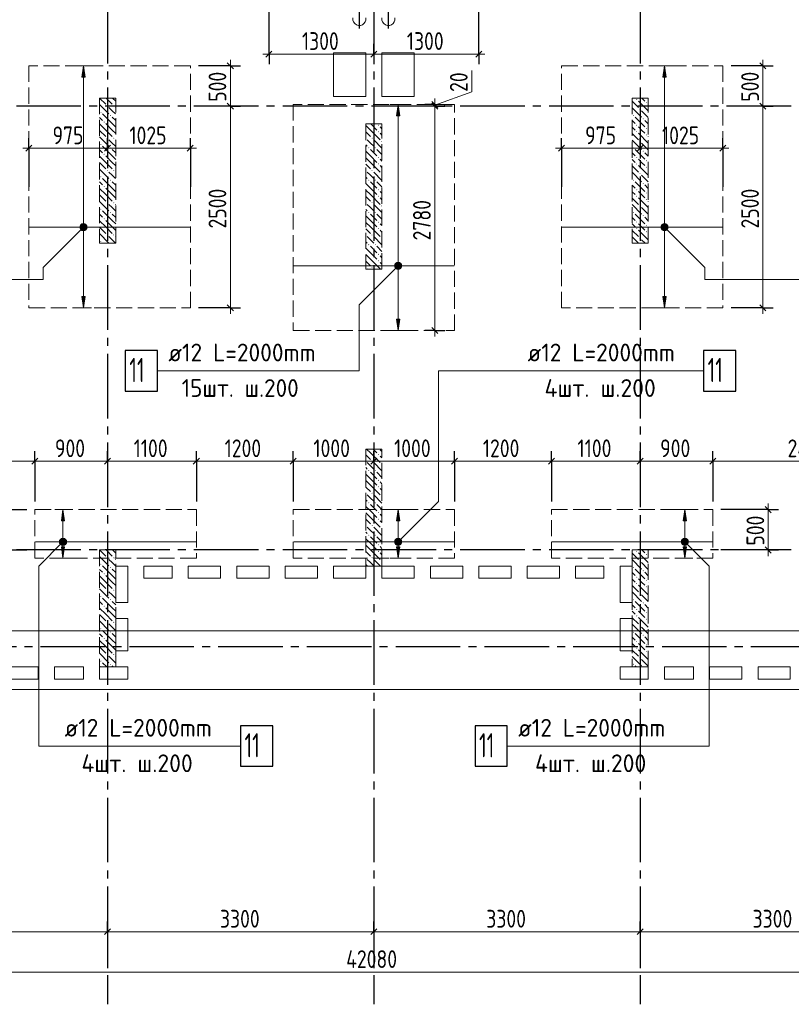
# Model space of a CAD drawing. Header units: millimetres. Extents: x 0 to 61017, y 0 to 42000.
# Tile 9 of 17: x 23850 to 33412, y 15970 to 28171. Entities that reach past the tile are written whole.
import ezdxf

# ---------------------------------------------------------------- set-up
doc = ezdxf.new("R2010")
doc.units = ezdxf.units.MM
doc.linetypes.add('______2', pattern=[270, 200, -70])
doc.linetypes.add('______5', pattern=[1100, 800, -100, 100, -100])
for name, color, linetype, lineweight in [('Standard', 7, 'Continuous', 25), ('ДОП Верх по Х', 7, 'Continuous', 25), ('ЖБ Перекрытие верхний уровень', 7, 'Continuous', 35), ('ЖБ Пилон', 7, 'Continuous', 35), ('Оси', 40, '______5', 18), ('Позиционная метка номер позиции', 7, 'Continuous', 13), ('Примечания', 7, 'Continuous', 25)]:
    doc.layers.add(name, color=color, linetype=linetype, lineweight=lineweight)
doc.styles.add('GOST 2.304-81', font='txt')
doc.styles.add('ISOCPEUR', font='txt')

msp = doc.modelspace()

# ---------------------------------------------------------------- hatches: boundary and pattern name
at = {"layer": 'ДОП Верх по Х', "linetype": 'Continuous', "lineweight": 13, "transparency": 33554687}
for points in [[(24660, 27460), (24640, 27600), (24620, 27460)], [(31860, 27460), (31840, 27600), (31820, 27460)], [(28560, 26980), (28540, 27120), (28520, 26980)], [(24608, 25619), (24672, 25619), (24659, 25632)], [(24608, 25619), (24659, 25632), (24621, 25632)], [(24621, 25632), (24659, 25632), (24640, 25638)], [(31808, 25619), (31872, 25619), (31859, 25632)], [(31808, 25619), (31859, 25632), (31821, 25632)], [(31821, 25632), (31859, 25632), (31840, 25638)], [(24602, 25600), (24677, 25600), (24672, 25619)], [(24602, 25600), (24672, 25619), (24608, 25619)], [(24608, 25581), (24677, 25600), (24602, 25600)], [(24608, 25581), (24672, 25581), (24677, 25600)], [(24621, 25568), (24672, 25581), (24608, 25581)], [(24621, 25568), (24659, 25568), (24672, 25581)], [(24659, 25568), (24621, 25568), (24640, 25563)], [(31802, 25600), (31877, 25600), (31872, 25619)], [(31802, 25600), (31872, 25619), (31808, 25619)], [(31808, 25581), (31877, 25600), (31802, 25600)], [(31808, 25581), (31872, 25581), (31877, 25600)], [(31821, 25568), (31872, 25581), (31808, 25581)], [(31821, 25568), (31859, 25568), (31872, 25581)], [(31859, 25568), (31821, 25568), (31840, 25563)], [(28502, 25120), (28577, 25120), (28572, 25139)], [(28502, 25120), (28572, 25139), (28508, 25139)], [(28508, 25139), (28572, 25139), (28559, 25152)], [(28508, 25139), (28559, 25152), (28521, 25152)], [(28521, 25152), (28559, 25152), (28540, 25157)], [(28508, 25101), (28577, 25120), (28502, 25120)], [(28508, 25101), (28572, 25101), (28577, 25120)], [(28521, 25088), (28572, 25101), (28508, 25101)], [(28521, 25088), (28559, 25088), (28572, 25101)], [(28559, 25088), (28521, 25088), (28540, 25082)], [(24407, 21960), (24387, 22100), (24367, 21960)], [(28560, 21960), (28540, 22100), (28520, 21960)], [(32113, 21960), (32093, 22100), (32073, 21960)], [(24349, 21700), (24424, 21700), (24419, 21719)], [(24349, 21700), (24419, 21719), (24354, 21719)], [(24354, 21719), (24419, 21719), (24405, 21732)], [(24354, 21719), (24405, 21732), (24368, 21732)], [(24368, 21732), (24405, 21732), (24387, 21738)], [(28502, 21700), (28577, 21700), (28572, 21719)], [(28502, 21700), (28572, 21719), (28508, 21719)], [(28508, 21719), (28572, 21719), (28559, 21732)], [(28508, 21719), (28559, 21732), (28521, 21732)], [(28521, 21732), (28559, 21732), (28540, 21738)], [(32056, 21700), (32131, 21700), (32126, 21719)], [(32056, 21700), (32126, 21719), (32061, 21719)], [(32061, 21719), (32126, 21719), (32112, 21732)], [(32061, 21719), (32112, 21732), (32075, 21732)], [(32075, 21732), (32112, 21732), (32093, 21738)], [(24354, 21681), (24424, 21700), (24349, 21700)], [(24354, 21681), (24419, 21681), (24424, 21700)], [(24368, 21668), (24419, 21681), (24354, 21681)], [(24368, 21668), (24405, 21668), (24419, 21681)], [(24405, 21668), (24368, 21668), (24387, 21662)], [(28508, 21681), (28577, 21700), (28502, 21700)], [(28508, 21681), (28572, 21681), (28577, 21700)], [(28521, 21668), (28572, 21681), (28508, 21681)], [(28521, 21668), (28559, 21668), (28572, 21681)], [(28559, 21668), (28521, 21668), (28540, 21662)], [(32061, 21681), (32131, 21700), (32056, 21700)], [(32061, 21681), (32126, 21681), (32131, 21700)], [(32075, 21668), (32126, 21681), (32061, 21681)], [(32075, 21668), (32112, 21668), (32126, 21681)], [(32112, 21668), (32075, 21668), (32093, 21662)]]:
    msp.add_hatch(color=7, dxfattribs=at).paths.add_polyline_path(points)
for points in [[(24660, 24740), (24640, 24600), (24620, 24740)], [(31860, 24740), (31840, 24600), (31820, 24740)], [(28560, 24460), (28540, 24320), (28520, 24460)], [(24407, 21640), (24387, 21500), (24367, 21640)], [(28560, 21640), (28540, 21500), (28520, 21640)], [(32113, 21640), (32093, 21500), (32073, 21640)]]:
    msp.add_hatch(color=7, dxfattribs=at).paths.add_polyline_path(points, flags=16)
at = {"layer": 'ЖБ Пилон', "linetype": 'Continuous', "lineweight": 18, "transparency": 33554687}
for points in [[(24930, 27103), (24937, 27110), (24943, 27103), (24937, 27097)], [(25010, 27103), (25017, 27110), (25023, 27103), (25017, 27097)], [(31490, 27183), (31497, 27190), (31503, 27183), (31497, 27177)], [(31610, 27143), (31617, 27150), (31623, 27143), (31617, 27137)], [(24850, 27023), (24857, 27030), (24863, 27023), (24857, 27017)], [(24970, 26983), (24977, 26990), (24983, 26983), (24977, 26977)], [(31450, 26983), (31457, 26990), (31463, 26983), (31457, 26977)], [(31530, 27063), (31537, 27070), (31543, 27063), (31537, 27057)], [(24890, 26903), (24897, 26910), (24903, 26903), (24897, 26897)], [(28290, 26863), (28297, 26870), (28303, 26863), (28297, 26857)], [(31490, 26863), (31497, 26870), (31503, 26863), (31497, 26857)], [(31570, 26943), (31577, 26950), (31583, 26943), (31577, 26937)], [(28290, 26783), (28297, 26790), (28303, 26783), (28297, 26777)], [(31490, 26783), (31497, 26790), (31503, 26783), (31497, 26777)], [(31610, 26823), (31617, 26830), (31623, 26823), (31617, 26817)], [(31610, 26743), (31617, 26750), (31623, 26743), (31617, 26737)], [(24850, 26623), (24857, 26630), (24863, 26623), (24857, 26617)], [(24930, 26703), (24937, 26710), (24943, 26703), (24937, 26697)], [(25010, 26703), (25017, 26710), (25023, 26703), (25017, 26697)], [(28140, 26707), (28143, 26703), (28140, 26700)], [(28210, 26703), (28217, 26710), (28223, 26703), (28217, 26697)], [(28330, 26663), (28337, 26670), (28340, 26667), (28340, 26660), (28337, 26657)], [(31530, 26663), (31537, 26670), (31543, 26663), (31537, 26657)], [(24890, 26503), (24897, 26510), (24903, 26503), (24897, 26497)], [(24970, 26583), (24977, 26590), (24983, 26583), (24977, 26577)], [(28170, 26583), (28177, 26590), (28183, 26583), (28177, 26577)], [(28250, 26583), (28257, 26590), (28263, 26583), (28257, 26577)], [(31450, 26583), (31457, 26590), (31463, 26583), (31457, 26577)], [(31570, 26543), (31577, 26550), (31583, 26543), (31577, 26537)], [(28290, 26463), (28297, 26470), (28303, 26463), (28297, 26457)], [(28290, 26383), (28297, 26390), (28303, 26383), (28297, 26377)], [(31490, 26463), (31497, 26470), (31503, 26463), (31497, 26457)], [(31490, 26383), (31497, 26390), (31503, 26383), (31497, 26377)], [(31610, 26423), (31617, 26430), (31623, 26423), (31617, 26417)], [(24930, 26303), (24937, 26310), (24943, 26303), (24937, 26297)], [(25010, 26303), (25017, 26310), (25023, 26303), (25017, 26297)], [(28140, 26307), (28143, 26303), (28140, 26300)], [(28210, 26303), (28217, 26310), (28223, 26303), (28217, 26297)], [(28330, 26263), (28337, 26270), (28340, 26267), (28340, 26260), (28337, 26257)], [(31530, 26263), (31537, 26270), (31543, 26263), (31537, 26257)], [(31610, 26343), (31617, 26350), (31623, 26343), (31617, 26337)], [(24850, 26223), (24857, 26230), (24863, 26223), (24857, 26217)], [(24970, 26183), (24977, 26190), (24983, 26183), (24977, 26177)], [(28170, 26183), (28177, 26190), (28183, 26183), (28177, 26177)], [(28250, 26183), (28257, 26190), (28263, 26183), (28257, 26177)], [(31450, 26183), (31457, 26190), (31463, 26183), (31457, 26177)], [(31570, 26143), (31577, 26150), (31583, 26143), (31577, 26137)], [(24890, 26103), (24897, 26110), (24903, 26103), (24897, 26097)], [(28290, 26063), (28297, 26070), (28303, 26063), (28297, 26057)], [(28290, 25983), (28297, 25990), (28303, 25983), (28297, 25977)], [(31490, 26063), (31497, 26070), (31503, 26063), (31497, 26057)], [(31490, 25983), (31497, 25990), (31503, 25983), (31497, 25977)], [(31610, 26023), (31617, 26030), (31623, 26023), (31617, 26017)], [(24930, 25903), (24937, 25910), (24943, 25903), (24937, 25897)], [(25010, 25903), (25017, 25910), (25023, 25903), (25017, 25897)], [(28140, 25907), (28143, 25903), (28140, 25900)], [(28210, 25903), (28217, 25910), (28223, 25903), (28217, 25897)], [(28330, 25863), (28337, 25870), (28340, 25867), (28340, 25860), (28337, 25857)], [(31530, 25863), (31537, 25870), (31543, 25863), (31537, 25857)], [(31610, 25943), (31617, 25950), (31623, 25943), (31617, 25937)], [(24850, 25823), (24857, 25830), (24863, 25823), (24857, 25817)], [(24970, 25783), (24977, 25790), (24983, 25783), (24977, 25777)], [(28170, 25783), (28177, 25790), (28183, 25783), (28177, 25777)], [(28250, 25783), (28257, 25790), (28263, 25783), (28257, 25777)], [(31450, 25783), (31457, 25790), (31463, 25783), (31457, 25777)], [(31570, 25743), (31577, 25750), (31583, 25743), (31577, 25737)], [(24890, 25703), (24897, 25710), (24903, 25703), (24897, 25697)], [(28290, 25663), (28297, 25670), (28303, 25663), (28297, 25657)], [(31490, 25663), (31497, 25670), (31503, 25663), (31497, 25657)], [(31610, 25623), (31617, 25630), (31623, 25623), (31617, 25617)], [(24930, 25503), (24937, 25510), (24943, 25503), (24937, 25497)], [(25010, 25503), (25017, 25510), (25023, 25503), (25017, 25497)], [(28140, 25507), (28143, 25503), (28140, 25500)], [(28210, 25503), (28217, 25510), (28223, 25503), (28217, 25497)], [(28290, 25583), (28297, 25590), (28303, 25583), (28297, 25577)], [(31490, 25583), (31497, 25590), (31503, 25583), (31497, 25577)], [(31610, 25543), (31617, 25550), (31623, 25543), (31617, 25537)], [(24850, 25423), (24857, 25430), (24863, 25423), (24857, 25417)], [(28170, 25383), (28177, 25390), (28183, 25383), (28177, 25377)], [(28250, 25383), (28257, 25390), (28263, 25383), (28257, 25377)], [(28330, 25463), (28337, 25470), (28340, 25467), (28340, 25460), (28337, 25457)], [(31530, 25463), (31537, 25470), (31543, 25463), (31537, 25457)], [(28290, 25263), (28297, 25270), (28303, 25263), (28297, 25257)], [(28290, 25183), (28297, 25190), (28303, 25183), (28297, 25177)], [(28140, 25107), (28143, 25103), (28140, 25100)], [(28210, 25103), (28217, 25110), (28223, 25103), (28217, 25097)], [(28140, 22707), (28143, 22703), (28140, 22700)], [(28210, 22703), (28217, 22710), (28223, 22703), (28217, 22697)], [(28290, 22783), (28297, 22790), (28303, 22783), (28297, 22777)], [(28170, 22583), (28177, 22590), (28183, 22583), (28177, 22577)], [(28250, 22583), (28257, 22590), (28263, 22583), (28257, 22577)], [(28330, 22663), (28337, 22670), (28340, 22667), (28340, 22660), (28337, 22657)], [(28290, 22463), (28297, 22470), (28303, 22463), (28297, 22457)], [(28290, 22383), (28297, 22390), (28303, 22383), (28297, 22377)], [(28140, 22307), (28143, 22303), (28140, 22300)], [(28210, 22303), (28217, 22310), (28223, 22303), (28217, 22297)], [(28330, 22263), (28337, 22270), (28340, 22267), (28340, 22260), (28337, 22257)], [(28170, 22183), (28177, 22190), (28183, 22183), (28177, 22177)], [(28250, 22183), (28257, 22190), (28263, 22183), (28257, 22177)], [(28290, 22063), (28297, 22070), (28303, 22063), (28297, 22057)], [(28290, 21983), (28297, 21990), (28303, 21983), (28297, 21977)], [(28140, 21907), (28143, 21903), (28140, 21900)], [(28210, 21903), (28217, 21910), (28223, 21903), (28217, 21897)], [(28330, 21863), (28337, 21870), (28340, 21867), (28340, 21860), (28337, 21857)], [(28170, 21783), (28177, 21790), (28183, 21783), (28177, 21777)], [(28250, 21783), (28257, 21790), (28263, 21783), (28257, 21777)], [(28290, 21663), (28297, 21670), (28303, 21663), (28297, 21657)], [(24930, 21503), (24937, 21510), (24943, 21503), (24937, 21497)], [(25010, 21503), (25017, 21510), (25023, 21503), (25017, 21497)], [(28140, 21507), (28143, 21503), (28140, 21500)], [(28210, 21503), (28217, 21510), (28223, 21503), (28217, 21497)], [(28290, 21583), (28297, 21590), (28303, 21583), (28297, 21577)], [(31490, 21583), (31497, 21590), (31503, 21583), (31497, 21577)], [(31610, 21543), (31617, 21550), (31623, 21543), (31617, 21537)], [(24850, 21423), (24857, 21430), (24863, 21423), (24857, 21417)], [(24970, 21383), (24977, 21390), (24983, 21383), (24977, 21377)], [(28330, 21463), (28337, 21470), (28340, 21467), (28340, 21460), (28337, 21457)], [(31450, 21383), (31457, 21390), (31463, 21383), (31457, 21377)], [(31530, 21463), (31537, 21470), (31543, 21463), (31537, 21457)], [(24890, 21303), (24897, 21310), (24903, 21303), (24897, 21297)], [(31490, 21263), (31497, 21270), (31503, 21263), (31497, 21257)], [(31570, 21343), (31577, 21350), (31583, 21343), (31577, 21337)], [(24930, 21103), (24937, 21110), (24943, 21103), (24937, 21097)], [(25010, 21103), (25017, 21110), (25023, 21103), (25017, 21097)], [(31490, 21183), (31497, 21190), (31503, 21183), (31497, 21177)], [(31610, 21223), (31617, 21230), (31623, 21223), (31617, 21217)], [(31610, 21143), (31617, 21150), (31623, 21143), (31617, 21137)], [(24850, 21023), (24857, 21030), (24863, 21023), (24857, 21017)], [(24970, 20983), (24977, 20990), (24983, 20983), (24977, 20977)], [(31450, 20983), (31457, 20990), (31463, 20983), (31457, 20977)], [(31530, 21063), (31537, 21070), (31543, 21063), (31537, 21057)], [(24890, 20903), (24897, 20910), (24903, 20903), (24897, 20897)], [(31490, 20863), (31497, 20870), (31503, 20863), (31497, 20857)], [(31570, 20943), (31577, 20950), (31583, 20943), (31577, 20937)], [(31490, 20783), (31497, 20790), (31503, 20783), (31497, 20777)], [(31610, 20823), (31617, 20830), (31623, 20823), (31617, 20817)], [(31610, 20743), (31617, 20750), (31623, 20743), (31617, 20737)], [(24850, 20623), (24857, 20630), (24863, 20623), (24857, 20617)], [(24930, 20703), (24937, 20710), (24943, 20703), (24937, 20697)], [(25010, 20703), (25017, 20710), (25023, 20703), (25017, 20697)], [(31530, 20663), (31537, 20670), (31543, 20663), (31537, 20657)], [(24890, 20503), (24897, 20510), (24903, 20503), (24897, 20497)], [(24970, 20583), (24977, 20590), (24983, 20583), (24977, 20577)], [(31450, 20583), (31457, 20590), (31463, 20583), (31457, 20577)], [(31570, 20543), (31577, 20550), (31583, 20543), (31577, 20537)], [(31490, 20463), (31497, 20470), (31503, 20463), (31497, 20457)], [(31490, 20383), (31497, 20390), (31503, 20383), (31497, 20377)], [(31610, 20423), (31617, 20430), (31623, 20423), (31617, 20417)], [(24930, 20303), (24937, 20310), (24943, 20303), (24937, 20297)], [(25010, 20303), (25017, 20310), (25023, 20303), (25017, 20297)], [(31530, 20263), (31537, 20270), (31543, 20263), (31537, 20257)], [(31610, 20343), (31617, 20350), (31623, 20343), (31617, 20337)], [(24850, 20223), (24857, 20230), (24863, 20223), (24857, 20217)], [(24970, 20183), (24977, 20190), (24983, 20183), (24977, 20177)], [(31450, 20183), (31457, 20190), (31463, 20183), (31457, 20177)]]:
    msp.add_hatch(color=7, dxfattribs=at).paths.add_polyline_path(points, flags=16)
at = {"layer": 'Позиционная метка номер позиции', "linetype": 'Continuous', "lineweight": 13, "transparency": 33554687}
for points in [[(24672, 25568), (24608, 25632), (24597, 25611)], [(24683, 25589), (24629, 25643), (24608, 25632)], [(24683, 25589), (24608, 25632), (24672, 25568)], [(24683, 25611), (24651, 25643), (24629, 25643)], [(24683, 25611), (24629, 25643), (24683, 25589)], [(24651, 25643), (24683, 25611), (24672, 25632)], [(31797, 25611), (31829, 25643), (31808, 25632)], [(31829, 25643), (31797, 25611), (31797, 25589)], [(31829, 25643), (31797, 25589), (31851, 25643)], [(31851, 25643), (31797, 25589), (31808, 25568)], [(31851, 25643), (31808, 25568), (31872, 25632)], [(31872, 25632), (31808, 25568), (31829, 25557)], [(31872, 25632), (31829, 25557), (31883, 25611)], [(24672, 25568), (24597, 25611), (24651, 25557)], [(24651, 25557), (24597, 25611), (24597, 25589)], [(24651, 25557), (24597, 25589), (24629, 25557)], [(24629, 25557), (24597, 25589), (24608, 25568)], [(31883, 25611), (31829, 25557), (31851, 25557)], [(31883, 25611), (31851, 25557), (31883, 25589)], [(31883, 25589), (31851, 25557), (31872, 25568)], [(28572, 25088), (28508, 25152), (28497, 25131)], [(28583, 25108), (28529, 25163), (28508, 25152)], [(28583, 25108), (28508, 25152), (28572, 25088)], [(28583, 25131), (28551, 25163), (28529, 25163)], [(28583, 25131), (28529, 25163), (28583, 25108)], [(28551, 25163), (28583, 25131), (28572, 25152)], [(28572, 25088), (28497, 25131), (28551, 25077)], [(28551, 25077), (28497, 25131), (28497, 25108)], [(28551, 25077), (28497, 25108), (28529, 25077)], [(28529, 25077), (28497, 25108), (28508, 25088)], [(24418, 21668), (24355, 21732), (24343, 21711)], [(24430, 21689), (24375, 21743), (24355, 21732)], [(24430, 21689), (24355, 21732), (24418, 21668)], [(24430, 21711), (24398, 21743), (24375, 21743)], [(24430, 21711), (24375, 21743), (24430, 21689)], [(24398, 21743), (24430, 21711), (24418, 21732)], [(28497, 21711), (28572, 21668), (28508, 21732)], [(28508, 21732), (28583, 21689), (28529, 21743)], [(28508, 21732), (28572, 21668), (28583, 21689)], [(28529, 21743), (28583, 21689), (28583, 21711)], [(28529, 21743), (28583, 21711), (28551, 21743)], [(28551, 21743), (28583, 21711), (28572, 21732)], [(32050, 21711), (32082, 21743), (32062, 21732)], [(32082, 21743), (32050, 21711), (32050, 21689)], [(32082, 21743), (32050, 21689), (32105, 21743)], [(32105, 21743), (32050, 21689), (32062, 21668)], [(32105, 21743), (32062, 21668), (32125, 21732)], [(32125, 21732), (32062, 21668), (32082, 21657)], [(32125, 21732), (32082, 21657), (32137, 21711)], [(24418, 21668), (24343, 21711), (24398, 21657)], [(24398, 21657), (24343, 21711), (24343, 21689)], [(24398, 21657), (24343, 21689), (24375, 21657)], [(24375, 21657), (24343, 21689), (24355, 21668)], [(28497, 21689), (28551, 21657), (28497, 21711)], [(28497, 21711), (28551, 21657), (28572, 21668)], [(28529, 21657), (28497, 21689), (28508, 21668)], [(28497, 21689), (28529, 21657), (28551, 21657)], [(32137, 21711), (32082, 21657), (32105, 21657)], [(32137, 21711), (32105, 21657), (32137, 21689)], [(32137, 21689), (32105, 21657), (32125, 21668)]]:
    msp.add_hatch(color=7, dxfattribs=at).paths.add_polyline_path(points)

# ---------------------------------------------------------------- linework, layer by layer
at = {"layer": 'Standard', "color": 251, "linetype": 'Continuous', "lineweight": -3, "true_color": 0x656565, "transparency": 33554687}
for p, q in [((26940, 27746), (26940, 28300)), ((29540, 27746), (29540, 28300)), ((26940, 27746), (26940, 27871)), ((28240, 27746), (28240, 27871)), ((29540, 27746), (29540, 27871)), ((26940, 27746), (26940, 27621)), ((28240, 27746), (28240, 27621)), ((28240, 27746), (28240, 27746)), ((29540, 27746), (29540, 27621)), ((26461, 27600), (26065, 27600)), ((26461, 27600), (26336, 27600)), ((26461, 27600), (26586, 27600)), ((33061, 27600), (32665, 27600)), ((33061, 27600), (32936, 27600)), ((33061, 27600), (33186, 27600)), ((26461, 27100), (26336, 27100)), ((26461, 27100), (26586, 27100)), ((26461, 27100), (26461, 27100)), ((28995, 27120), (28870, 27120)), ((28995, 27100), (28870, 27100)), ((28995, 27120), (29120, 27120)), ((28995, 27100), (29120, 27100)), ((33061, 27100), (32936, 27100)), ((33061, 27100), (33186, 27100)), ((33061, 27100), (33061, 27100)), ((23965, 26578), (23965, 26703)), ((24940, 26578), (24940, 26703)), ((25965, 26578), (25965, 26703)), ((30565, 26578), (30565, 26703)), ((31540, 26578), (31540, 26703)), ((32565, 26578), (32565, 26703)), ((23965, 26578), (23965, 26453)), ((23965, 26578), (23965, 26100)), ((24940, 26578), (24940, 26453)), ((24940, 26578), (24940, 26578)), ((25965, 26578), (25965, 26453)), ((25965, 26578), (25965, 26100)), ((30565, 26578), (30565, 26453)), ((30565, 26578), (30565, 26100)), ((31540, 26578), (31540, 26453)), ((31540, 26578), (31540, 26578)), ((32565, 26578), (32565, 26453)), ((32565, 26578), (32565, 26100)), ((26461, 24600), (26065, 24600)), ((26461, 24600), (26336, 24600)), ((26461, 24600), (26586, 24600)), ((33061, 24600), (32665, 24600)), ((33061, 24600), (32936, 24600)), ((33061, 24600), (33186, 24600)), ((28995, 24320), (28870, 24320)), ((28995, 24320), (29120, 24320)), ((24040, 22700), (24040, 22825)), ((24940, 22700), (24940, 22825)), ((26040, 22700), (26040, 22825)), ((27240, 22700), (27240, 22825)), ((28240, 22700), (28240, 22825)), ((29240, 22700), (29240, 22825)), ((30440, 22700), (30440, 22825)), ((31540, 22700), (31540, 22825)), ((32440, 22700), (32440, 22825)), ((24040, 22700), (24040, 22575)), ((24040, 22700), (24040, 22200)), ((24940, 22700), (24940, 22575)), ((24940, 22700), (24940, 22700)), ((26040, 22700), (26040, 22575)), ((26040, 22700), (26040, 22200)), ((27240, 22700), (27240, 22575)), ((27240, 22700), (27240, 22200)), ((28240, 22700), (28240, 22575)), ((28240, 22700), (28240, 22700)), ((29240, 22700), (29240, 22575)), ((29240, 22700), (29240, 22200)), ((30440, 22700), (30440, 22575)), ((30440, 22700), (30440, 22200)), ((31540, 22700), (31540, 22575)), ((31540, 22700), (31540, 22700)), ((32440, 22700), (32440, 22575)), ((32440, 22700), (32440, 22200)), ((23680, 22100), (23940, 22100)), ((33127, 22100), (32540, 22100)), ((33127, 22100), (33002, 22100)), ((33127, 22100), (33252, 22100)), ((23680, 21600), (23940, 21600)), ((33127, 21600), (32540, 21600)), ((33127, 21600), (33002, 21600)), ((33127, 21600), (33252, 21600)), ((24940, 16870), (24940, 16995)), ((28240, 16870), (28240, 16995)), ((31540, 16870), (31540, 16995)), ((24940, 16870), (24940, 16745)), ((24940, 16870), (24940, 16418)), ((28240, 16870), (28240, 16745)), ((28240, 16870), (28240, 16418)), ((31540, 16870), (31540, 16745)), ((31540, 16870), (31540, 16418))]:
    msp.add_line(p, q, dxfattribs=at)
at = {"layer": 'Standard', "color": 8, "linetype": '______5', "lineweight": -3, "transparency": 33554687}
for p, q in [((28060, 28060), (28060, 28300)), ((28420, 28060), (28420, 28300))]:
    msp.add_line(p, q, dxfattribs=at)
at = {"layer": 'Standard', "color": 7, "linetype": 'Continuous', "lineweight": 13, "transparency": 33554687}
for p, q in [((26940, 27746), (26865, 27746)), ((26940, 27746), (28240, 27746)), ((28240, 27746), (29540, 27746)), ((29540, 27746), (29615, 27746)), ((26461, 27600), (26461, 27675)), ((26461, 27600), (26461, 27100)), ((33061, 27600), (33061, 27675)), ((33061, 27600), (33061, 27100)), ((29452, 27276), (29452, 27542)), ((28995, 27110), (29452, 27276)), ((28995, 27120), (28995, 27195)), ((28995, 27120), (28995, 27100)), ((23965, 26578), (23890, 26578)), ((23965, 26578), (24940, 26578)), ((24940, 26578), (25965, 26578)), ((25965, 26578), (26040, 26578)), ((30565, 26578), (30490, 26578)), ((30565, 26578), (31540, 26578)), ((31540, 26578), (32565, 26578)), ((32565, 26578), (32640, 26578)), ((26461, 24600), (26461, 24525)), ((33061, 24600), (33061, 24525)), ((28995, 24320), (28995, 24245)), ((21640, 22700), (24040, 22700)), ((24040, 22700), (24940, 22700)), ((24940, 22700), (26040, 22700)), ((26040, 22700), (27240, 22700)), ((27240, 22700), (28240, 22700)), ((28240, 22700), (29240, 22700)), ((29240, 22700), (30440, 22700)), ((30440, 22700), (31540, 22700)), ((31540, 22700), (32440, 22700)), ((32440, 22700), (34840, 22700)), ((33127, 22100), (33127, 22175)), ((33127, 22100), (33127, 21600)), ((33127, 21600), (33127, 21525)), ((21640, 16870), (24940, 16870)), ((24940, 16870), (28240, 16870)), ((28240, 16870), (31540, 16870)), ((31540, 16870), (34840, 16870)), ((49280, 16370), (7200, 16370))]:
    msp.add_line(p, q, dxfattribs=at)
at = {"layer": 'Standard', "color": 7, "linetype": 'Continuous', "lineweight": 25, "transparency": 33554687}
for p, q in [((26902, 27708), (26977, 27783)), ((28202, 27708), (28277, 27783)), ((29502, 27708), (29577, 27783)), ((26423, 27638), (26498, 27563)), ((33023, 27638), (33098, 27563)), ((26423, 27138), (26498, 27063)), ((28957, 27157), (29032, 27082)), ((28957, 27138), (29032, 27063)), ((33023, 27138), (33098, 27063)), ((23928, 26541), (24002, 26616)), ((24902, 26541), (24977, 26616)), ((25927, 26541), (26002, 26616)), ((30527, 26541), (30602, 26616)), ((31502, 26541), (31577, 26616)), ((32527, 26541), (32602, 26616)), ((26423, 24638), (26498, 24563)), ((33023, 24638), (33098, 24563)), ((28957, 24357), (29032, 24282)), ((24002, 22662), (24077, 22738)), ((24902, 22662), (24977, 22738)), ((26002, 22662), (26077, 22738)), ((27202, 22662), (27277, 22738)), ((28202, 22662), (28277, 22738)), ((29202, 22662), (29277, 22738)), ((30402, 22662), (30477, 22738)), ((31502, 22662), (31577, 22738)), ((32402, 22662), (32477, 22738)), ((33089, 22138), (33164, 22062)), ((33089, 21638), (33164, 21562)), ((24902, 16833), (24977, 16907)), ((28202, 16833), (28277, 16907)), ((31502, 16833), (31577, 16907))]:
    msp.add_line(p, q, dxfattribs=at)
at = {"layer": 'Standard', "color": 254, "linetype": 'Continuous', "lineweight": 13, "true_color": 0xc4c4ff, "transparency": 33554687}
msp.add_lwpolyline([(7031, 20600), (49449, 20600), (49449, 33300), (7031, 33300), (7031, 20600)], dxfattribs=at)
at = {"layer": 'Standard', "color": 7, "linetype": 'Continuous', "lineweight": 13, "transparency": 33554687}
for points in [[(26461, 27100), (26461, 27062), (26461, 27062), (26461, 24600)], [(28995, 27100), (28995, 25483), (28995, 25483), (28995, 24320)], [(33061, 27100), (33061, 27067), (33061, 27067), (33061, 24600)]]:
    msp.add_lwpolyline(points, dxfattribs=at)
at = {"layer": 'ДОП Верх по Х', "color": 251, "linetype": 'Continuous', "lineweight": 13, "true_color": 0x494949, "transparency": 33554687}
for p, q in [((24640, 27600), (24540, 27600)), ((24640, 27600), (24620, 27460)), ((24660, 27460), (24640, 27600)), ((24640, 27600), (24740, 27600)), ((24640, 27600), (24640, 27600)), ((31840, 27600), (31740, 27600)), ((31840, 27600), (31820, 27460)), ((31860, 27460), (31840, 27600)), ((31840, 27600), (31940, 27600)), ((31840, 27600), (31840, 27600)), ((24620, 27460), (24660, 27460)), ((24640, 25630), (24640, 27460)), ((31820, 27460), (31860, 27460)), ((31840, 25630), (31840, 27460)), ((28540, 27120), (28440, 27120)), ((28540, 27120), (28520, 26980)), ((28560, 26980), (28540, 27120)), ((28540, 27120), (28640, 27120)), ((28540, 27120), (28540, 27120)), ((28520, 26980), (28560, 26980)), ((28540, 25150), (28540, 26980)), ((24602, 25600), (24602, 25600)), ((24640, 24740), (24640, 25570)), ((24677, 25600), (24677, 25600)), ((31802, 25600), (31802, 25600)), ((31840, 24740), (31840, 25570)), ((31877, 25600), (31877, 25600)), ((28502, 25120), (28502, 25120)), ((28540, 24460), (28540, 25090)), ((28577, 25120), (28577, 25120)), ((24640, 24600), (24620, 24740)), ((24620, 24740), (24660, 24740)), ((24660, 24740), (24640, 24600)), ((31840, 24600), (31820, 24740)), ((31820, 24740), (31860, 24740)), ((31860, 24740), (31840, 24600)), ((24640, 24600), (24540, 24600)), ((24640, 24600), (24740, 24600)), ((24640, 24600), (24640, 24600)), ((31840, 24600), (31740, 24600)), ((31840, 24600), (31940, 24600)), ((31840, 24600), (31840, 24600)), ((28540, 24320), (28520, 24460)), ((28520, 24460), (28560, 24460)), ((28560, 24460), (28540, 24320)), ((28540, 24320), (28440, 24320)), ((28540, 24320), (28640, 24320)), ((28540, 24320), (28540, 24320)), ((24387, 22100), (24287, 22100)), ((24387, 22100), (24367, 21960)), ((24407, 21960), (24387, 22100)), ((24387, 22100), (24487, 22100)), ((24387, 22100), (24387, 22100)), ((28540, 22100), (28440, 22100)), ((28540, 22100), (28520, 21960)), ((28560, 21960), (28540, 22100)), ((28540, 22100), (28640, 22100)), ((28540, 22100), (28540, 22100)), ((32093, 22100), (31993, 22100)), ((32093, 22100), (32073, 21960)), ((32113, 21960), (32093, 22100)), ((32093, 22100), (32193, 22100)), ((32093, 22100), (32093, 22100)), ((24367, 21960), (24407, 21960)), ((24387, 21730), (24387, 21960)), ((28520, 21960), (28560, 21960)), ((28540, 21730), (28540, 21960)), ((32073, 21960), (32113, 21960)), ((32093, 21730), (32093, 21960)), ((24349, 21700), (24349, 21700)), ((24387, 21500), (24367, 21640)), ((24367, 21640), (24407, 21640)), ((24387, 21640), (24387, 21670)), ((24407, 21640), (24387, 21500)), ((24424, 21700), (24424, 21700)), ((28502, 21700), (28502, 21700)), ((28540, 21500), (28520, 21640)), ((28520, 21640), (28560, 21640)), ((28540, 21640), (28540, 21670)), ((28560, 21640), (28540, 21500)), ((28577, 21700), (28577, 21700)), ((32056, 21700), (32056, 21700)), ((32093, 21500), (32073, 21640)), ((32073, 21640), (32113, 21640)), ((32093, 21640), (32093, 21670)), ((32113, 21640), (32093, 21500)), ((32131, 21700), (32131, 21700)), ((24387, 21500), (24287, 21500)), ((24387, 21500), (24487, 21500)), ((24387, 21500), (24387, 21500)), ((28540, 21500), (28440, 21500)), ((28540, 21500), (28640, 21500)), ((28540, 21500), (28540, 21500)), ((32093, 21500), (31993, 21500)), ((32093, 21500), (32193, 21500)), ((32093, 21500), (32093, 21500))]:
    msp.add_line(p, q, dxfattribs=at)
at = {"layer": 'ДОП Верх по Х', "color": 7, "linetype": 'Continuous', "lineweight": 18, "transparency": 33554687}
for p, q in [((23971, 25600), (25959, 25600)), ((30571, 25600), (32559, 25600)), ((27246, 25120), (29234, 25120)), ((24046, 21700), (26034, 21700)), ((27246, 21700), (29234, 21700)), ((32434, 21700), (30446, 21700))]:
    msp.add_line(p, q, dxfattribs=at)
at = {"layer": 'ДОП Верх по Х', "color": 7, "linetype": 'Continuous', "lineweight": 13, "transparency": 33554687}
for p, q in [((25673, 23820), (27759, 23820)), ((30125, 23820), (32211, 23820)), ((24387, 19170), (26473, 19170)), ((30007, 19170), (32093, 19170))]:
    msp.add_line(p, q, dxfattribs=at)
at = {"layer": 'ДОП Верх по Х', "color": 7, "linetype": 'Continuous', "lineweight": 25, "transparency": 33554687}
for points in [[(25159, 23570), (25559, 23570), (25559, 24070), (25159, 24070), (25159, 23570)], [(32325, 23570), (32725, 23570), (32725, 24070), (32325, 24070), (32325, 23570)], [(26587, 18920), (26987, 18920), (26987, 19420), (26587, 19420), (26587, 18920)], [(29493, 18920), (29893, 18920), (29893, 19420), (29493, 19420), (29493, 18920)]]:
    msp.add_lwpolyline(points, dxfattribs=at)
at = {"layer": 'ДОП Верх по Х', "color": 251, "linetype": 'Continuous', "lineweight": 13, "true_color": 0x494949, "transparency": 33554687}
for centre in [(24640, 25600), (31840, 25600), (28540, 25120), (24387, 21700), (28540, 21700), (32093, 21700)]:
    msp.add_circle(centre, 37.5, dxfattribs=at)
at = {"layer": 'ЖБ Перекрытие верхний уровень', "color": 7, "linetype": 'Continuous', "lineweight": 18, "transparency": 33554687}
for p, q in [((27980, 28193), (27980, 28167)), ((28140, 28167), (28140, 28193)), ((28340, 28193), (28340, 28167)), ((28500, 28167), (28500, 28193)), ((27980, 28167), (27988, 28143)), ((27988, 28143), (28003, 28123)), ((28003, 28123), (28023, 28108)), ((28023, 28108), (28047, 28100)), ((28047, 28100), (28073, 28100)), ((28073, 28100), (28097, 28108)), ((28097, 28108), (28117, 28123)), ((28117, 28123), (28132, 28143)), ((28132, 28143), (28140, 28167)), ((28340, 28167), (28348, 28143)), ((28348, 28143), (28363, 28123)), ((28363, 28123), (28383, 28108)), ((28383, 28108), (28407, 28100)), ((28407, 28100), (28433, 28100)), ((28433, 28100), (28457, 28108)), ((28457, 28108), (28477, 28123)), ((28477, 28123), (28492, 28143)), ((28492, 28143), (28500, 28167)), ((28140, 27760), (27740, 27760)), ((27740, 27760), (27740, 27220)), ((28140, 27220), (28140, 27760)), ((28740, 27760), (28340, 27760)), ((28340, 27760), (28340, 27220)), ((28740, 27220), (28740, 27760)), ((27740, 27220), (28140, 27220)), ((28340, 27220), (28740, 27220)), ((25040, 20950), (25040, 21400)), ((25040, 21400), (25190, 21400)), ((25190, 21400), (25190, 20950)), ((25390, 21400), (25740, 21400)), ((25390, 21250), (25390, 21400)), ((25740, 21400), (25740, 21250)), ((25940, 21250), (25940, 21400)), ((25940, 21400), (26340, 21400)), ((26340, 21400), (26340, 21250)), ((26540, 21400), (26940, 21400)), ((26540, 21250), (26540, 21400)), ((26940, 21400), (26940, 21250)), ((27140, 21250), (27140, 21400)), ((27140, 21400), (27540, 21400)), ((27540, 21400), (27540, 21250)), ((27740, 21250), (27740, 21400)), ((27740, 21400), (28140, 21400)), ((28140, 21400), (28140, 21250)), ((28340, 21250), (28340, 21400)), ((28340, 21400), (28740, 21400)), ((28740, 21400), (28740, 21250)), ((28940, 21250), (28940, 21400)), ((28940, 21400), (29340, 21400)), ((29340, 21400), (29340, 21250)), ((29540, 21250), (29540, 21400)), ((29540, 21400), (29940, 21400)), ((29940, 21400), (29940, 21250)), ((30140, 21400), (30540, 21400)), ((30140, 21250), (30140, 21400)), ((30540, 21400), (30540, 21250)), ((30740, 21250), (30740, 21400)), ((30740, 21400), (31090, 21400)), ((31090, 21400), (31090, 21250)), ((31290, 20950), (31290, 21400)), ((31290, 21400), (31440, 21400)), ((31440, 21400), (31440, 20950)), ((25740, 21250), (25390, 21250)), ((26340, 21250), (25940, 21250)), ((26940, 21250), (26540, 21250)), ((27540, 21250), (27140, 21250)), ((28140, 21250), (27740, 21250)), ((28740, 21250), (28340, 21250)), ((29340, 21250), (28940, 21250)), ((29940, 21250), (29540, 21250)), ((30540, 21250), (30140, 21250)), ((31090, 21250), (30740, 21250)), ((25190, 20950), (25040, 20950)), ((31440, 20950), (31290, 20950)), ((25040, 20350), (25040, 20750)), ((25040, 20750), (25190, 20750)), ((25190, 20750), (25190, 20350)), ((31290, 20350), (31290, 20750)), ((31290, 20750), (31440, 20750)), ((31440, 20750), (31440, 20350)), ((25190, 20350), (25040, 20350)), ((31440, 20350), (31290, 20350)), ((23680, 20150), (24080, 20150)), ((24080, 20150), (24080, 20000)), ((24280, 20000), (24280, 20150)), ((24280, 20150), (24640, 20150)), ((24640, 20150), (24640, 20000)), ((24840, 20150), (25190, 20150)), ((24840, 20000), (24840, 20150)), ((25190, 20150), (25190, 20000)), ((31290, 20000), (31290, 20150)), ((31290, 20150), (31640, 20150)), ((31640, 20150), (31640, 20000)), ((31840, 20150), (32200, 20150)), ((31840, 20000), (31840, 20150)), ((32200, 20150), (32200, 20000)), ((32400, 20150), (32800, 20150)), ((32400, 20000), (32400, 20150)), ((32800, 20150), (32800, 20000)), ((33000, 20000), (33000, 20150)), ((33000, 20150), (33400, 20150)), ((33400, 20150), (33400, 20000)), ((24080, 20000), (23680, 20000)), ((24640, 20000), (24280, 20000)), ((25190, 20000), (24840, 20000)), ((31640, 20000), (31290, 20000)), ((32200, 20000), (31840, 20000)), ((32800, 20000), (32400, 20000)), ((33400, 20000), (33000, 20000)), ((7100, 19870), (28240, 19870)), ((28240, 19870), (49710, 19870))]:
    msp.add_line(p, q, dxfattribs=at)
at = {"layer": 'ЖБ Пилон', "color": 253, "linetype": '______2', "lineweight": 13, "true_color": 0xa0a0a0, "transparency": 33554687}
for p, q in [((24840, 27200), (24840, 25400)), ((25040, 27200), (24840, 27200)), ((25040, 25400), (25040, 27200)), ((31440, 27200), (31440, 25400)), ((31640, 27200), (31440, 27200)), ((31640, 25400), (31640, 27200)), ((28140, 26880), (28140, 25080)), ((28340, 26880), (28140, 26880)), ((28340, 25080), (28340, 26880)), ((24840, 25400), (25040, 25400)), ((31440, 25400), (31640, 25400)), ((28140, 25080), (28340, 25080)), ((28140, 22850), (28140, 21400)), ((28340, 22850), (28140, 22850)), ((28340, 21400), (28340, 22850)), ((24840, 21600), (24840, 20150)), ((25040, 21600), (24840, 21600)), ((25040, 20150), (25040, 21600)), ((31440, 21600), (31440, 20150)), ((31640, 21600), (31440, 21600)), ((31640, 20150), (31640, 21600)), ((28140, 21400), (28340, 21400)), ((24840, 20150), (25040, 20150)), ((31440, 20150), (31640, 20150))]:
    msp.add_line(p, q, dxfattribs=at)
at = {"layer": 'ЖБ Пилон', "color": 9, "linetype": 'Continuous', "lineweight": 18, "true_color": 0xc7c7c7, "transparency": 33554687}
for p, q in [((24840, 27200), (24917, 27123)), ((24840, 27120), (24957, 27003)), ((24920, 27200), (24997, 27123)), ((25000, 27200), (25040, 27160)), ((31440, 27160), (31517, 27083)), ((31517, 27163), (31637, 27043)), ((31597, 27163), (31560, 27200)), ((31637, 27123), (31640, 27120)), ((24997, 26883), (24877, 27003)), ((24997, 27043), (24957, 27083)), ((25037, 27003), (24997, 27043)), ((25037, 27083), (25040, 27080)), ((31440, 27080), (31557, 26963)), ((31557, 27043), (31640, 26960)), ((24840, 26960), (24877, 26923)), ((24917, 26803), (24840, 26880)), ((24917, 26883), (24997, 26803)), ((24997, 26963), (25040, 26920)), ((24997, 26883), (25040, 26840)), ((28140, 26860), (28197, 26803)), ((28200, 26880), (28277, 26803)), ((28340, 26820), (28317, 26843)), ((31440, 26920), (31477, 26883)), ((31477, 26963), (31597, 26843)), ((31557, 26803), (31517, 26843)), ((31640, 26880), (31597, 26923)), ((24840, 26800), (24917, 26723)), ((24917, 26803), (24997, 26723)), ((24997, 26803), (25040, 26760)), ((28140, 26780), (28197, 26723)), ((28197, 26803), (28317, 26683)), ((28317, 26763), (28340, 26740)), ((31440, 26840), (31477, 26803)), ((31440, 26760), (31517, 26683)), ((31517, 26763), (31637, 26643)), ((31597, 26763), (31557, 26803)), ((31637, 26803), (31640, 26800)), ((31637, 26723), (31640, 26720)), ((24840, 26720), (24957, 26603)), ((24997, 26483), (24877, 26603)), ((24997, 26643), (24957, 26683)), ((25037, 26603), (24997, 26643)), ((25037, 26683), (25040, 26680)), ((28140, 26620), (28157, 26603)), ((28197, 26643), (28157, 26683)), ((28237, 26603), (28197, 26643)), ((28237, 26683), (28340, 26580)), ((31440, 26680), (31557, 26563)), ((31557, 26643), (31640, 26560)), ((24840, 26560), (24877, 26523)), ((24917, 26403), (24840, 26480)), ((24917, 26483), (24997, 26403)), ((24997, 26563), (25040, 26520)), ((24997, 26483), (25040, 26440)), ((28197, 26483), (28140, 26540)), ((28197, 26563), (28277, 26483)), ((28197, 26483), (28277, 26403)), ((28277, 26563), (28340, 26500)), ((31440, 26520), (31477, 26483)), ((31477, 26563), (31597, 26443)), ((31640, 26480), (31597, 26523)), ((24840, 26400), (24917, 26323)), ((24917, 26403), (24997, 26323)), ((24997, 26403), (25040, 26360)), ((28140, 26460), (28197, 26403)), ((28140, 26380), (28197, 26323)), ((28197, 26403), (28317, 26283)), ((28340, 26420), (28317, 26443)), ((28317, 26363), (28340, 26340)), ((31440, 26440), (31477, 26403)), ((31440, 26360), (31517, 26283)), ((31557, 26403), (31517, 26443)), ((31517, 26363), (31637, 26243)), ((31597, 26363), (31557, 26403)), ((31637, 26403), (31640, 26400)), ((24840, 26320), (24957, 26203)), ((24997, 26243), (24957, 26283)), ((25037, 26203), (24997, 26243)), ((25037, 26283), (25040, 26280)), ((28197, 26243), (28157, 26283)), ((28237, 26203), (28197, 26243)), ((28237, 26283), (28340, 26180)), ((31440, 26280), (31557, 26163)), ((31557, 26243), (31640, 26160)), ((31637, 26323), (31640, 26320)), ((24840, 26160), (24877, 26123)), ((24997, 26083), (24877, 26203)), ((24997, 26163), (25040, 26120)), ((28140, 26220), (28157, 26203)), ((28197, 26083), (28140, 26140)), ((28197, 26163), (28277, 26083)), ((28277, 26163), (28340, 26100)), ((31440, 26120), (31477, 26083)), ((31477, 26163), (31597, 26043)), ((31640, 26080), (31597, 26123)), ((24917, 26003), (24840, 26080)), ((24840, 26000), (24917, 25923)), ((24917, 26083), (24997, 26003)), ((24917, 26003), (24997, 25923)), ((24997, 26083), (25040, 26040)), ((24997, 26003), (25040, 25960)), ((28140, 26060), (28197, 26003)), ((28197, 26083), (28277, 26003)), ((28197, 26003), (28317, 25883)), ((28340, 26020), (28317, 26043)), ((31440, 26040), (31477, 26003)), ((31557, 26003), (31517, 26043)), ((31597, 25963), (31557, 26003)), ((31637, 26003), (31640, 26000)), ((24840, 25920), (24957, 25803)), ((24997, 25843), (24957, 25883)), ((25037, 25883), (25040, 25880)), ((28140, 25980), (28197, 25923)), ((28197, 25843), (28157, 25883)), ((28237, 25883), (28340, 25780)), ((28317, 25963), (28340, 25940)), ((31440, 25960), (31517, 25883)), ((31440, 25880), (31557, 25763)), ((31517, 25963), (31637, 25843)), ((31637, 25923), (31640, 25920)), ((24840, 25760), (24877, 25723)), ((24997, 25683), (24877, 25803)), ((25037, 25803), (24997, 25843)), ((24997, 25763), (25040, 25720)), ((28140, 25820), (28157, 25803)), ((28237, 25803), (28197, 25843)), ((28197, 25763), (28277, 25683)), ((28277, 25763), (28340, 25700)), ((31477, 25763), (31597, 25643)), ((31557, 25843), (31640, 25760)), ((24917, 25603), (24840, 25680)), ((24917, 25683), (24997, 25603)), ((24997, 25683), (25040, 25640)), ((28197, 25683), (28140, 25740)), ((28140, 25660), (28197, 25603)), ((28197, 25683), (28277, 25603)), ((28340, 25620), (28317, 25643)), ((31440, 25720), (31477, 25683)), ((31440, 25640), (31477, 25603)), ((31557, 25603), (31517, 25643)), ((31640, 25680), (31597, 25723)), ((24840, 25600), (24917, 25523)), ((24840, 25520), (24957, 25403)), ((24917, 25603), (24997, 25523)), ((24997, 25603), (25040, 25560)), ((28140, 25580), (28197, 25523)), ((28197, 25603), (28317, 25483)), ((28317, 25563), (28340, 25540)), ((31440, 25560), (31517, 25483)), ((31517, 25563), (31637, 25443)), ((31597, 25563), (31557, 25603)), ((31637, 25603), (31640, 25600)), ((31637, 25523), (31640, 25520)), ((24880, 25400), (24877, 25403)), ((24997, 25443), (24957, 25483)), ((25037, 25403), (24997, 25443)), ((25037, 25483), (25040, 25480)), ((28140, 25420), (28157, 25403)), ((28197, 25443), (28157, 25483)), ((28237, 25403), (28197, 25443)), ((28237, 25483), (28340, 25380)), ((31440, 25480), (31520, 25400)), ((31557, 25443), (31600, 25400)), ((28197, 25283), (28140, 25340)), ((28140, 25260), (28197, 25203)), ((28197, 25363), (28277, 25283)), ((28197, 25283), (28277, 25203)), ((28277, 25363), (28340, 25300)), ((28140, 25180), (28197, 25123)), ((28197, 25203), (28317, 25083)), ((28340, 25220), (28317, 25243)), ((28317, 25163), (28340, 25140)), ((28160, 25080), (28157, 25083)), ((28237, 25083), (28240, 25080)), ((28150, 22850), (28197, 22803)), ((28230, 22850), (28277, 22803)), ((28340, 22820), (28317, 22843)), ((28140, 22780), (28197, 22723)), ((28197, 22803), (28317, 22683)), ((28317, 22763), (28340, 22740)), ((28140, 22620), (28157, 22603)), ((28197, 22643), (28157, 22683)), ((28237, 22603), (28197, 22643)), ((28237, 22683), (28340, 22580)), ((28197, 22483), (28140, 22540)), ((28140, 22460), (28197, 22403)), ((28197, 22563), (28277, 22483)), ((28197, 22483), (28277, 22403)), ((28277, 22563), (28340, 22500)), ((28140, 22380), (28197, 22323)), ((28197, 22403), (28317, 22283)), ((28340, 22420), (28317, 22443)), ((28317, 22363), (28340, 22340)), ((28140, 22220), (28157, 22203)), ((28197, 22243), (28157, 22283)), ((28237, 22203), (28197, 22243)), ((28237, 22283), (28340, 22180)), ((28197, 22083), (28140, 22140)), ((28197, 22163), (28277, 22083)), ((28277, 22163), (28340, 22100)), ((28140, 22060), (28197, 22003)), ((28140, 21980), (28197, 21923)), ((28197, 22083), (28277, 22003)), ((28197, 22003), (28317, 21883)), ((28340, 22020), (28317, 22043)), ((28317, 21963), (28340, 21940)), ((28197, 21843), (28157, 21883)), ((28237, 21803), (28197, 21843)), ((28237, 21883), (28340, 21780)), ((28140, 21820), (28157, 21803)), ((28197, 21683), (28140, 21740)), ((28197, 21763), (28277, 21683)), ((28277, 21763), (28340, 21700)), ((24840, 21600), (24917, 21523)), ((24920, 21600), (24997, 21523)), ((25000, 21600), (25040, 21560)), ((28140, 21660), (28197, 21603)), ((28197, 21683), (28277, 21603)), ((28197, 21603), (28317, 21483)), ((28340, 21620), (28317, 21643)), ((31597, 21563), (31560, 21600)), ((24840, 21520), (24957, 21403)), ((24997, 21443), (24957, 21483)), ((25037, 21483), (25040, 21480)), ((28140, 21580), (28197, 21523)), ((28197, 21443), (28157, 21483)), ((28237, 21483), (28320, 21400)), ((28317, 21563), (28340, 21540)), ((31440, 21560), (31517, 21483)), ((31440, 21480), (31557, 21363)), ((31517, 21563), (31637, 21443)), ((31637, 21523), (31640, 21520)), ((24840, 21360), (24877, 21323)), ((24997, 21283), (24877, 21403)), ((25037, 21403), (24997, 21443)), ((24997, 21363), (25040, 21320)), ((28140, 21420), (28157, 21403)), ((28237, 21403), (28197, 21443)), ((31477, 21363), (31597, 21243)), ((31557, 21443), (31640, 21360)), ((24917, 21203), (24840, 21280)), ((24917, 21283), (24997, 21203)), ((24997, 21283), (25040, 21240)), ((31440, 21320), (31477, 21283)), ((31440, 21240), (31477, 21203)), ((31557, 21203), (31517, 21243)), ((31640, 21280), (31597, 21323)), ((24840, 21200), (24917, 21123)), ((24840, 21120), (24957, 21003)), ((24917, 21203), (24997, 21123)), ((24997, 21203), (25040, 21160)), ((31440, 21160), (31517, 21083)), ((31517, 21163), (31637, 21043)), ((31597, 21163), (31557, 21203)), ((31637, 21203), (31640, 21200)), ((31637, 21123), (31640, 21120)), ((24997, 20883), (24877, 21003)), ((24997, 21043), (24957, 21083)), ((25037, 21003), (24997, 21043)), ((25037, 21083), (25040, 21080)), ((31440, 21080), (31557, 20963)), ((31557, 21043), (31640, 20960)), ((24840, 20960), (24877, 20923)), ((24917, 20803), (24840, 20880)), ((24917, 20883), (24997, 20803)), ((24997, 20963), (25040, 20920)), ((24997, 20883), (25040, 20840)), ((31440, 20920), (31477, 20883)), ((31477, 20963), (31597, 20843)), ((31640, 20880), (31597, 20923)), ((24840, 20800), (24917, 20723)), ((24917, 20803), (24997, 20723)), ((24997, 20803), (25040, 20760)), ((31440, 20840), (31477, 20803)), ((31440, 20760), (31517, 20683)), ((31557, 20803), (31517, 20843)), ((31517, 20763), (31637, 20643)), ((31597, 20763), (31557, 20803)), ((31637, 20803), (31640, 20800)), ((24840, 20720), (24957, 20603)), ((24997, 20643), (24957, 20683)), ((25037, 20603), (24997, 20643)), ((25037, 20683), (25040, 20680)), ((31440, 20680), (31557, 20563)), ((31557, 20643), (31640, 20560)), ((31637, 20723), (31640, 20720)), ((24840, 20560), (24877, 20523)), ((24997, 20483), (24877, 20603)), ((24997, 20563), (25040, 20520)), ((31440, 20520), (31477, 20483)), ((31477, 20563), (31597, 20443)), ((31640, 20480), (31597, 20523)), ((24917, 20403), (24840, 20480)), ((24840, 20400), (24917, 20323)), ((24917, 20483), (24997, 20403)), ((24917, 20403), (24997, 20323)), ((24997, 20483), (25040, 20440)), ((24997, 20403), (25040, 20360)), ((31440, 20440), (31477, 20403)), ((31557, 20403), (31517, 20443)), ((31597, 20363), (31557, 20403)), ((31637, 20403), (31640, 20400)), ((24840, 20320), (24957, 20203)), ((24997, 20243), (24957, 20283)), ((25037, 20283), (25040, 20280)), ((31440, 20360), (31517, 20283)), ((31440, 20280), (31557, 20163)), ((31517, 20363), (31637, 20243)), ((31637, 20323), (31640, 20320)), ((24840, 20160), (24850, 20150)), ((24930, 20150), (24877, 20203)), ((25037, 20203), (24997, 20243)), ((24997, 20163), (25010, 20150)), ((31477, 20163), (31490, 20150)), ((31557, 20243), (31640, 20160))]:
    msp.add_line(p, q, dxfattribs=at)
at = {"layer": 'Оси', "color": 8, "linetype": '______5', "lineweight": -3, "transparency": 33554687}
for p, q in [((24940, 35030), (24940, 15970)), ((28240, 35030), (28240, 15970)), ((31540, 35030), (31540, 15970)), ((49910, 27100), (4600, 27100)), ((49910, 21600), (4600, 21600)), ((50210, 20400), (4600, 20400))]:
    msp.add_line(p, q, dxfattribs=at)
at = {"layer": 'Позиционная метка номер позиции', "color": 7, "linetype": 'Continuous', "lineweight": 13, "transparency": 33554687}
for p, q in [((24608, 25632), (24608, 25632)), ((24672, 25632), (24672, 25632)), ((31808, 25632), (31808, 25632)), ((31872, 25632), (31872, 25632)), ((24608, 25568), (24608, 25568)), ((24672, 25568), (24672, 25568)), ((31808, 25568), (31808, 25568)), ((31872, 25568), (31872, 25568)), ((28508, 25152), (28508, 25152)), ((28572, 25152), (28572, 25152)), ((28508, 25088), (28508, 25088)), ((28572, 25088), (28572, 25088)), ((24355, 21732), (24355, 21732)), ((24418, 21732), (24418, 21732)), ((28508, 21732), (28508, 21732)), ((28572, 21732), (28572, 21732)), ((32062, 21732), (32062, 21732)), ((32125, 21732), (32125, 21732)), ((24355, 21668), (24355, 21668)), ((24418, 21668), (24418, 21668)), ((28508, 21668), (28508, 21668)), ((28572, 21668), (28572, 21668)), ((32062, 21668), (32062, 21668)), ((32125, 21668), (32125, 21668))]:
    msp.add_line(p, q, dxfattribs=at)
for points in [[(24640, 25600), (24140, 25100), (24140, 24950), (20855, 24950)], [(31840, 25600), (32340, 25100), (32340, 24950), (35625, 24950)], [(28540, 25120), (28059, 24639), (28059, 23820), (25559, 23820)], [(28540, 21700), (29040, 22200), (29040, 23820), (32325, 23820)], [(24387, 21700), (24087, 21400), (24087, 19170), (26587, 19170)], [(32093, 21700), (32393, 21400), (32393, 19170), (29893, 19170)]]:
    msp.add_lwpolyline(points, dxfattribs=at)
for centre in [(24640, 25600), (31840, 25600), (28540, 25120), (24387, 21700), (28540, 21700), (32093, 21700)]:
    msp.add_circle(centre, 45, dxfattribs=at)
at = {"layer": 'Примечания', "color": 7, "linetype": '______2', "lineweight": 18, "transparency": 33554687}
for p, q in [((25965, 27600), (23965, 27600)), ((23965, 27600), (23965, 24600)), ((25965, 24600), (25965, 27600)), ((30565, 27600), (32565, 27600)), ((30565, 24600), (30565, 27600)), ((32565, 27600), (32565, 24600)), ((29240, 27120), (27240, 27120)), ((27240, 27120), (27240, 24320)), ((29240, 24320), (29240, 27120)), ((23965, 24600), (25965, 24600)), ((32565, 24600), (30565, 24600)), ((27240, 24320), (29240, 24320)), ((24040, 22100), (26040, 22100)), ((24040, 21500), (24040, 22100)), ((26040, 22100), (26040, 21500)), ((27240, 22100), (29240, 22100)), ((27240, 21500), (27240, 22100)), ((29240, 22100), (29240, 21500)), ((30440, 22100), (32440, 22100)), ((30440, 21500), (30440, 22100)), ((32440, 22100), (32440, 21500)), ((26040, 21500), (24040, 21500)), ((29240, 21500), (27240, 21500)), ((32440, 21500), (30440, 21500))]:
    msp.add_line(p, q, dxfattribs=at)

# ---------------------------------------------------------------- texts
at = {"layer": 'Standard', "color": 7, "linetype": 'Continuous', "lineweight": 25, "transparency": 33554687, "char_height": 220, "attachment_point": 7, "style": 'GOST 2.304-81'}
for s, insert, width in [('1300', (27348, 27796), 610.16), ('1300', (28648, 27796), 610.16), ('975', (24257, 26628), 516.4), ('1025', (25210, 26628), 610.16), ('975', (30857, 26628), 516.4), ('1025', (31810, 26628), 610.16), ('900', (24287, 22750), 531.97), ('1100', (25263, 22750), 578.85), ('1200', (26390, 22750), 625.73), ('1000', (27490, 22750), 625.73), ('1000', (28490, 22750), 625.73), ('1200', (29590, 22750), 625.74), ('1100', (30763, 22750), 578.85), ('900', (31787, 22750), 531.97), ('2400', (33366, 22750), 672.62), ('3300', (26332, 16920), 641.48), ('3300', (29632, 16920), 641.48), ('3300', (32932, 16920), 641.48), ('42080', (27896, 16420), 813.28)]:
    msp.add_mtext(s, dxfattribs=dict(at, insert=insert, width=width))
at = {"layer": 'Standard', "color": 7, "linetype": 'Continuous', "lineweight": 25, "transparency": 33554687, "char_height": 220, "attachment_point": 7, "rotation": 90, "style": 'GOST 2.304-81'}
for s, insert, width in [('500', (26411, 27154), 516.4), ('20', (29402, 27276), 391.31), ('500', (33011, 27154), 516.4), ('2500', (26411, 25584), 657.05), ('2500', (33011, 25584), 657.05), ('2780', (28945, 25436), 672.63), ('500', (33077, 21654), 516.4)]:
    msp.add_mtext(s, dxfattribs=dict(at, insert=insert, width=width))
at = {"layer": 'ДОП Верх по Х', "color": 7, "linetype": 'Continuous', "lineweight": 13, "transparency": 33554687, "attachment_point": 7, "style": 'ISOCPEUR'}
for s, insert, char_height, width in [('\\W0.96;ø12 L=2000mm ', (25693, 23937), 220, 2150.52), ('\\W0.96;ø12 L=2000mm ', (30145, 23937), 220, 2150.52), ('\\W0.63;11', (25209, 23680), 300, 393.75), ('\\W0.63;11', (32375, 23680), 300, 393.75), ('\\W0.95;15шт. ш.200 ', (25858, 23497), 220, 1819.91), ('\\W0.97;4шт. ш.200 ', (30354, 23497), 220, 1734.41), ('\\W0.96;ø12 L=2000mm ', (24407, 19287), 220, 2150.52), ('\\W0.96;ø12 L=2000mm ', (30027, 19287), 220, 2150.52), ('\\W0.63;11', (26637, 19030), 300, 393.75), ('\\W0.63;11', (29543, 19030), 300, 393.75), ('\\W0.97;4шт. ш.200 ', (24616, 18847), 220, 1734.41), ('\\W0.97;4шт. ш.200 ', (30236, 18847), 220, 1734.41)]:
    msp.add_mtext(s, dxfattribs=dict(at, insert=insert, char_height=char_height, width=width))

doc.saveas('drawing.dxf')
